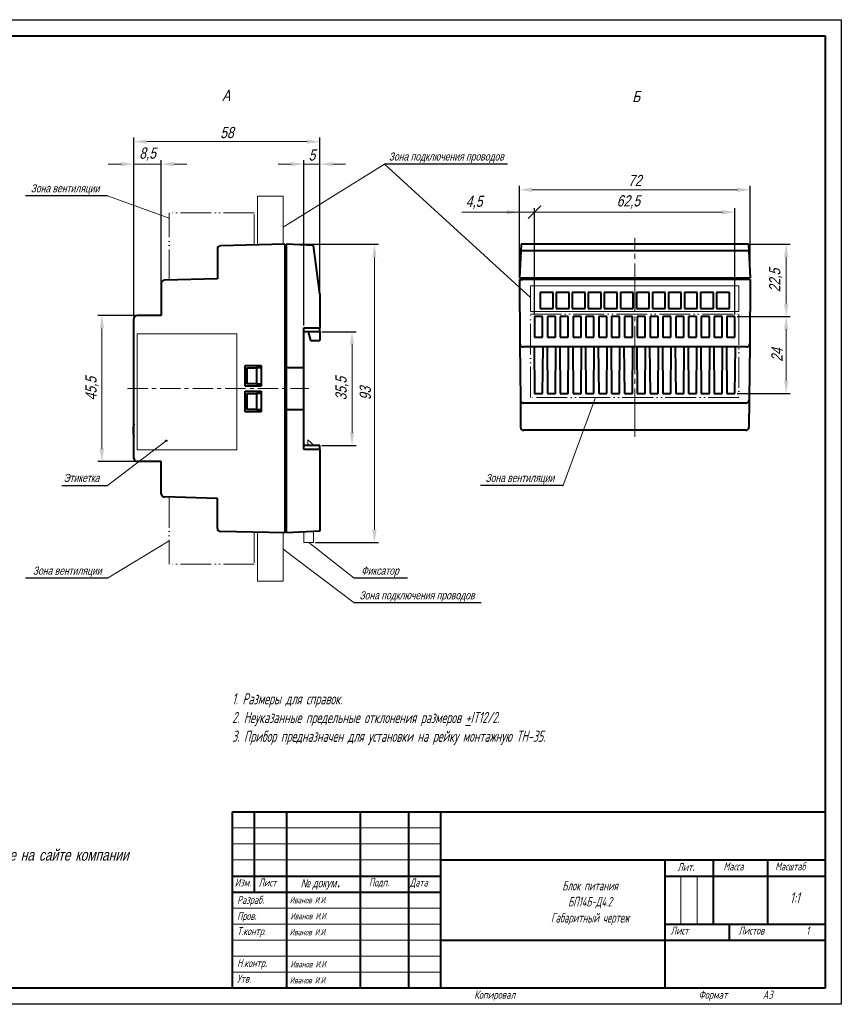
# Model space of a CAD drawing. Header units: millimetres. Extents: x 2146 to 2591, y 1129 to 1436.
# Tile 15 of 15: x 2335 to 2591, y 1129 to 1436. Entities that reach past the tile are written whole.
import ezdxf
from ezdxf.lldxf.tags import DXFTag

# ---------------------------------------------------------------- set-up
doc = ezdxf.new("R2010")
doc.units = ezdxf.units.MM
for name, pattern in [('ACAD_ISO05W100', [33, 24, -3, 0, -3, 0, -3]), ('CENTER', [10.16, 6.35, -1.27, 1.27, -1.27]), ('K5LT_AXLED', [19.5, 15, -1.5, 1.5, -1.5])]:
    doc.linetypes.add(name, pattern=pattern)
for name, color, linetype, lineweight in [('help', 4, 'New Line1', 15), ('main', 5, 'Continuous', 40), ('size', 7, 'Continuous', 13), ('text', 7, 'Continuous', 18), ('ОСЕВЫЕ', 1, 'CENTER', 15)]:
    doc.layers.add(name, color=color, linetype=linetype, lineweight=lineweight)
doc.layers.add('ФОРМАТ', color=7, linetype='Continuous')
doc.styles.add('gost2304', font='gost_ptb.shx', dxfattribs={"width": 0.8, "oblique": 15, "height": 2.5})
doc.styles.add('K5_TEXTSTYLE', font='win_eskd.shx', dxfattribs={"width": 0.8, "oblique": 15, "height": 3.5})
doc.styles.add('KTEXTSTYLE', font='GOST_AU.SHX', dxfattribs={"width": 0.96, "height": 5})
doc.styles.add('Штамп 5', font='win_eskd.shx', dxfattribs={"width": 0.8, "oblique": 15, "height": 5})
tags = doc.linetypes.add('New Line1', pattern=[0.8, 0.5, -0.3]).pattern_tags.tags
tags[6:7] = [DXFTag(74, 4), DXFTag(75, 0), DXFTag(340, '0'), DXFTag(46, 1.0), DXFTag(50, 0.0), DXFTag(44, 0.0), DXFTag(45, 0.0)]
tags[4:5] = [DXFTag(74, 4), DXFTag(75, 0), DXFTag(340, '0'), DXFTag(46, 1.0), DXFTag(50, 0.0), DXFTag(44, 0.0), DXFTag(45, 0.0)]
doc.dimstyles.new('ISO-25', dxfattribs={"dimtxt": 3.5, "dimasz": 4, "dimexe": 1.25, "dimexo": 0.625, "dimgap": 1, "dimtad": 1, "dimdec": 1, "dimrnd": 0.5, "dimtxsty": 'K5_TEXTSTYLE', "dimcen": 0, "dimclrd": 256, "dimclrt": 256, "dimadec": 0, "dimazin": 2, "dimtfac": 1, "dimtdec": 1, "dimtmove": 0, "dimatfit": 1, "dimfxl": 1, "dimlwd": -1, "dimarcsym": 2})

# ---------------------------------------------------------------- blocks, each defined once
blk = doc.blocks.new('*D11')
at = {"layer": 'Defpoints', "color": 0, "transparency": 16777216}
for p in [(2428.22, 1338.45), (2428.22, 1302.95), (2438.22, 1302.95)]:
    blk.add_point(p, dxfattribs=at)
at = {"layer": 'size', "color": 0, "lineweight": -2, "transparency": 16777216}
for p, q in [((2428.84, 1338.45), (2439.47, 1338.45)), ((2428.84, 1302.95), (2439.47, 1302.95))]:
    blk.add_line(p, q, dxfattribs=at)
at = {"layer": 'size', "transparency": 16777216}
blk.add_line((2438.22, 1334.45), (2438.22, 1306.95), dxfattribs=at)
for points in [[(2438.88, 1334.45), (2437.55, 1334.45), (2438.22, 1338.45)], [(2437.55, 1306.95), (2438.88, 1306.95), (2438.22, 1302.95)]]:
    blk.add_solid(points, dxfattribs=at)
at = {"layer": 'size', "linetype": 'ACAD_ISO05W100', "transparency": 16777216, "insert": (2435.12, 1320.7), "char_height": 3.5, "attachment_point": 5, "rotation": 90, "style": 'K5_TEXTSTYLE'}
blk.add_mtext('35,5', dxfattribs=at)
blk = doc.blocks.new('*D12')
at = {"layer": 'Defpoints', "color": 0, "transparency": 16777216}
for p in [(2428.22, 1390.7), (2423.22, 1339.7), (2428.22, 1339.7)]:
    blk.add_point(p, dxfattribs=at)
at = {"layer": 'size', "color": 0, "lineweight": -2, "transparency": 16777216}
for p, q in [((2423.22, 1340.33), (2423.22, 1391.95)), ((2428.22, 1340.33), (2428.22, 1391.95))]:
    blk.add_line(p, q, dxfattribs=at)
at = {"layer": 'size', "transparency": 16777216}
for p, q in [((2419.22, 1390.7), (2415.22, 1390.7)), ((2423.22, 1390.7), (2428.22, 1390.7)), ((2432.22, 1390.7), (2436.22, 1390.7))]:
    blk.add_line(p, q, dxfattribs=at)
for points in [[(2419.22, 1390.04), (2419.22, 1391.37), (2423.22, 1390.7)], [(2432.22, 1391.37), (2432.22, 1390.04), (2428.22, 1390.7)]]:
    blk.add_solid(points, dxfattribs=at)
at = {"layer": 'size', "linetype": 'ACAD_ISO05W100', "transparency": 16777216, "insert": (2425.72, 1393.52), "char_height": 3.5, "attachment_point": 5, "style": 'K5_TEXTSTYLE'}
blk.add_mtext('5', dxfattribs=at)
blk = doc.blocks.new('*D13')
at = {"layer": 'Defpoints', "color": 0, "transparency": 16777216}
for p in [(2371.22, 1343.45), (2360.22, 1297.95), (2371.22, 1297.95)]:
    blk.add_point(p, dxfattribs=at)
at = {"layer": 'size', "color": 0, "lineweight": -2, "transparency": 16777216}
for p, q in [((2370.59, 1343.45), (2358.97, 1343.45)), ((2370.59, 1297.95), (2358.97, 1297.95))]:
    blk.add_line(p, q, dxfattribs=at)
at = {"layer": 'size', "transparency": 16777216}
blk.add_line((2360.22, 1339.45), (2360.22, 1301.95), dxfattribs=at)
for points in [[(2360.88, 1339.45), (2359.55, 1339.45), (2360.22, 1343.45)], [(2359.55, 1301.95), (2360.88, 1301.95), (2360.22, 1297.95)]]:
    blk.add_solid(points, dxfattribs=at)
at = {"layer": 'size', "linetype": 'ACAD_ISO05W100', "transparency": 16777216, "insert": (2357.12, 1320.7), "char_height": 3.5, "attachment_point": 5, "rotation": 90, "style": 'K5_TEXTSTYLE'}
blk.add_mtext('45,5', dxfattribs=at)
blk = doc.blocks.new('*D17')
at = {"layer": 'Defpoints', "color": 0, "transparency": 16777216}
for p in [(2378.72, 1390.7), (2370.22, 1342.45), (2378.72, 1343.45)]:
    blk.add_point(p, dxfattribs=at)
at = {"layer": 'size', "color": 0, "lineweight": -2, "transparency": 16777216}
for p, q in [((2370.22, 1343.08), (2370.22, 1391.95)), ((2378.72, 1344.08), (2378.72, 1391.95))]:
    blk.add_line(p, q, dxfattribs=at)
at = {"layer": 'size', "transparency": 16777216}
for p, q in [((2366.22, 1390.7), (2362.22, 1390.7)), ((2370.22, 1390.7), (2378.72, 1390.7)), ((2382.72, 1390.7), (2386.72, 1390.7))]:
    blk.add_line(p, q, dxfattribs=at)
for points in [[(2366.22, 1390.04), (2366.22, 1391.37), (2370.22, 1390.7)], [(2382.72, 1391.37), (2382.72, 1390.04), (2378.72, 1390.7)]]:
    blk.add_solid(points, dxfattribs=at)
at = {"layer": 'size', "linetype": 'ACAD_ISO05W100', "transparency": 16777216, "insert": (2374.47, 1393.8), "char_height": 3.5, "attachment_point": 5, "style": 'K5_TEXTSTYLE'}
blk.add_mtext('8,5', dxfattribs=at)
blk = doc.blocks.new('*D18')
at = {"layer": 'Defpoints', "color": 0, "transparency": 16777216}
for p in [(2370.22, 1397.7), (2428.22, 1350.26), (2370.22, 1342.45)]:
    blk.add_point(p, dxfattribs=at)
at = {"layer": 'size', "color": 0, "lineweight": -2, "transparency": 16777216}
for p, q in [((2370.22, 1343.08), (2370.22, 1398.95)), ((2428.22, 1350.88), (2428.22, 1398.95))]:
    blk.add_line(p, q, dxfattribs=at)
at = {"layer": 'size', "transparency": 16777216}
blk.add_line((2424.22, 1397.7), (2374.22, 1397.7), dxfattribs=at)
for points in [[(2374.22, 1398.37), (2374.22, 1397.04), (2370.22, 1397.7)], [(2424.22, 1397.04), (2424.22, 1398.37), (2428.22, 1397.7)]]:
    blk.add_solid(points, dxfattribs=at)
at = {"layer": 'size', "linetype": 'ACAD_ISO05W100', "transparency": 16777216, "insert": (2399.22, 1400.52), "char_height": 3.5, "attachment_point": 5, "style": 'K5_TEXTSTYLE'}
blk.add_mtext('58', dxfattribs=at)
blk = doc.blocks.new('*D22')
at = {"layer": 'Defpoints', "color": 0, "transparency": 16777216}
for p in [(2562.4, 1382.69), (2490.4, 1355.2), (2562.4, 1355.2)]:
    blk.add_point(p, dxfattribs=at)
at = {"layer": 'size', "color": 0, "lineweight": -2, "transparency": 16777216}
for p, q in [((2490.4, 1355.83), (2490.4, 1383.94)), ((2562.4, 1355.83), (2562.4, 1383.94))]:
    blk.add_line(p, q, dxfattribs=at)
at = {"layer": 'size', "transparency": 16777216}
blk.add_line((2494.4, 1382.69), (2558.4, 1382.69), dxfattribs=at)
for points in [[(2494.4, 1383.36), (2494.4, 1382.03), (2490.4, 1382.69)], [(2558.4, 1382.03), (2558.4, 1383.36), (2562.4, 1382.69)]]:
    blk.add_solid(points, dxfattribs=at)
at = {"layer": 'size', "linetype": 'ACAD_ISO05W100', "transparency": 16777216, "insert": (2526.4, 1385.58), "char_height": 3.5, "attachment_point": 5, "style": 'K5_TEXTSTYLE'}
blk.add_mtext('72', dxfattribs=at)
blk = doc.blocks.new('_Oblique')
at = {"color": 0, "linetype": 'ByBlock', "lineweight": -2}
blk.add_line((-0.5, -0.5), (0.5, 0.5), dxfattribs=at)
blk = doc.blocks.new('*D23')
at = {"layer": 'Defpoints', "color": 0, "transparency": 16777216}
for p in [(2557.65, 1375.69), (2495.15, 1343.2), (2557.65, 1343.2)]:
    blk.add_point(p, dxfattribs=at)
at = {"layer": 'size', "color": 0, "lineweight": -2, "transparency": 16777216}
for p, q in [((2495.15, 1343.83), (2495.15, 1376.94)), ((2557.65, 1343.83), (2557.65, 1376.94))]:
    blk.add_line(p, q, dxfattribs=at)
at = {"layer": 'size', "transparency": 16777216}
blk.add_line((2495.15, 1375.69), (2553.65, 1375.69), dxfattribs=at)
blk.add_solid([(2553.65, 1375.03), (2553.65, 1376.36), (2557.65, 1375.69)], dxfattribs=at)
at = {"layer": 'size', "transparency": 16777216, "xscale": 4, "yscale": 4, "zscale": 4, "rotation": 180}
blk.add_blockref('_Oblique', (2495.15, 1375.69), dxfattribs=at)
at = {"layer": 'size', "linetype": 'ACAD_ISO05W100', "transparency": 16777216, "insert": (2524.4, 1378.93), "char_height": 3.5, "attachment_point": 5, "style": 'K5_TEXTSTYLE'}
blk.add_mtext('62,5', dxfattribs=at)
blk = doc.blocks.new('*D24')
at = {"layer": 'Defpoints', "color": 0, "transparency": 16777216}
for p in [(2557.65, 1343.2), (2557.65, 1319.2), (2573.62, 1319.2)]:
    blk.add_point(p, dxfattribs=at)
at = {"layer": 'size', "color": 0, "lineweight": -2, "transparency": 16777216}
for p, q in [((2558.28, 1343.2), (2574.87, 1343.2)), ((2558.28, 1319.2), (2574.87, 1319.2))]:
    blk.add_line(p, q, dxfattribs=at)
at = {"layer": 'size', "transparency": 16777216}
blk.add_line((2573.62, 1339.2), (2573.62, 1323.2), dxfattribs=at)
for points in [[(2574.28, 1339.2), (2572.95, 1339.2), (2573.62, 1343.2)], [(2572.95, 1323.2), (2574.28, 1323.2), (2573.62, 1319.2)]]:
    blk.add_solid(points, dxfattribs=at)
at = {"layer": 'size', "linetype": 'ACAD_ISO05W100', "transparency": 16777216, "insert": (2570.73, 1331.2), "char_height": 3.5, "attachment_point": 5, "rotation": 90, "style": 'K5_TEXTSTYLE'}
blk.add_mtext('24', dxfattribs=at)
blk = doc.blocks.new('*D25')
at = {"layer": 'Defpoints', "color": 0, "transparency": 16777216}
for p in [(2495.15, 1375.69), (2490.4, 1355.2), (2495.15, 1343.2)]:
    blk.add_point(p, dxfattribs=at)
at = {"layer": 'size', "transparency": 16777216}
for p, q in [((2490.4, 1375.69), (2472.42, 1375.69)), ((2486.4, 1375.69), (2482.4, 1375.69)), ((2490.4, 1375.69), (2495.15, 1375.69))]:
    blk.add_line(p, q, dxfattribs=at)
at = {"layer": 'size', "color": 0, "lineweight": -2, "transparency": 16777216}
for p, q in [((2490.4, 1355.83), (2490.4, 1376.94)), ((2495.15, 1343.83), (2495.15, 1376.94))]:
    blk.add_line(p, q, dxfattribs=at)
at = {"layer": 'size', "transparency": 16777216}
blk.add_solid([(2486.4, 1375.03), (2486.4, 1376.36), (2490.4, 1375.69)], dxfattribs=at)
at = {"layer": 'size', "transparency": 16777216, "xscale": 4, "yscale": 4, "zscale": 4, "rotation": 180}
blk.add_blockref('_Oblique', (2495.15, 1375.69), dxfattribs=at)
at = {"layer": 'size', "linetype": 'ACAD_ISO05W100', "transparency": 16777216, "insert": (2476.29, 1378.79), "char_height": 3.5, "attachment_point": 5, "style": 'K5_TEXTSTYLE'}
blk.add_mtext('4,5', dxfattribs=at)
blk = doc.blocks.new('*D26')
at = {"layer": 'Defpoints', "color": 0, "transparency": 16777216}
for p in [(2561.85, 1365.7), (2573.62, 1365.7), (2557.65, 1343.2)]:
    blk.add_point(p, dxfattribs=at)
at = {"layer": 'size', "color": 0, "lineweight": -2, "transparency": 16777216}
for p, q in [((2562.48, 1365.7), (2574.87, 1365.7)), ((2558.28, 1343.2), (2574.87, 1343.2))]:
    blk.add_line(p, q, dxfattribs=at)
at = {"layer": 'size', "transparency": 16777216}
blk.add_line((2573.62, 1347.2), (2573.62, 1361.7), dxfattribs=at)
for points in [[(2574.28, 1361.7), (2572.95, 1361.7), (2573.62, 1365.7)], [(2572.95, 1347.2), (2574.28, 1347.2), (2573.62, 1343.2)]]:
    blk.add_solid(points, dxfattribs=at)
at = {"layer": 'size', "linetype": 'ACAD_ISO05W100', "transparency": 16777216, "insert": (2570.38, 1354.45), "char_height": 3.5, "attachment_point": 5, "rotation": 90, "style": 'K5_TEXTSTYLE'}
blk.add_mtext('22,5', dxfattribs=at)
blk = doc.blocks.new('*D27')
at = {"layer": 'Defpoints', "color": 0, "transparency": 16777216}
for p in [(2417.72, 1365.7), (2426.22, 1272.7), (2445.22, 1272.7)]:
    blk.add_point(p, dxfattribs=at)
at = {"layer": 'size', "color": 0, "lineweight": -2, "ltscale": 0.4, "transparency": 16777216}
for p, q in [((2418.34, 1365.7), (2446.47, 1365.7)), ((2426.84, 1272.7), (2446.47, 1272.7))]:
    blk.add_line(p, q, dxfattribs=at)
at = {"layer": 'size', "ltscale": 0.4, "transparency": 16777216}
blk.add_line((2445.22, 1361.7), (2445.22, 1276.7), dxfattribs=at)
at = {"layer": 'size', "transparency": 16777216}
for points in [[(2445.88, 1361.7), (2444.55, 1361.7), (2445.22, 1365.7)], [(2444.55, 1276.7), (2445.88, 1276.7), (2445.22, 1272.7)]]:
    blk.add_solid(points, dxfattribs=at)
at = {"layer": 'size', "linetype": 'ACAD_ISO05W100', "transparency": 16777216, "insert": (2442.37, 1319.2), "char_height": 3.5, "attachment_point": 5, "rotation": 90, "style": 'K5_TEXTSTYLE'}
blk.add_mtext('93', dxfattribs=at)

msp = doc.modelspace()

# ---------------------------------------------------------------- hatches: boundary and pattern name
at = {"layer": 'help', "lineweight": 25, "ltscale": 5}
h = msp.add_hatch(color=256, dxfattribs=at)
h.dxf.hatch_style = 1
h.paths.add_polyline_path([(2380.09, 1304.44, 1), (2380.49, 1304.44, 1)])

# ---------------------------------------------------------------- linework, layer by layer
at = {"layer": 'help', "linetype": 'ByBlock'}
for p, q in [((2448.31, 1390.7), (2416.72, 1371.08)), ((2448.31, 1390.7), (2493.92, 1349.16)), ((2503.95, 1290.27), (2514.11, 1317.95)), ((2361.99, 1290.48), (2380.29, 1304.44)), ((2438.85, 1261.57), (2424.72, 1272.7)), ((2438.85, 1253.88), (2416.72, 1270.59))]:
    msp.add_line(p, q, dxfattribs=at)
at = {"layer": 'help', "linetype": 'ByBlock', "lineweight": -2, "ltscale": 2}
for p, q in [((2486.7, 1390.7), (2448.31, 1390.7)), ((2361.99, 1380.78), (2336.37, 1380.78)), ((2347.68, 1290.48), (2361.99, 1290.48)), ((2503.95, 1290.48), (2478.33, 1290.48)), ((2361.99, 1261.57), (2336.37, 1261.57)), ((2455.54, 1261.57), (2438.85, 1261.57)), ((2478.47, 1253.88), (2438.85, 1253.88))]:
    msp.add_line(p, q, dxfattribs=at)
at = {"layer": 'help', "linetype": 'ByBlock', "ltscale": 0.4}
for p, q in [((2361.99, 1380.78), (2381.19, 1373.8)), ((2361.99, 1261.57), (2381.19, 1273.28))]:
    msp.add_line(p, q, dxfattribs=at)
at = {"layer": 'help', "ltscale": 5}
for p, q in [((2416.72, 1380.7), (2408.72, 1380.7)), ((2408.72, 1380.7), (2408.72, 1365.46)), ((2416.72, 1365.7), (2416.72, 1380.7)), ((2408.72, 1260.7), (2408.72, 1275.94)), ((2416.72, 1275.7), (2416.72, 1260.7)), ((2416.72, 1260.7), (2408.72, 1260.7))]:
    msp.add_line(p, q, dxfattribs=at)
at = {"layer": 'help', "linetype": 'ACAD_ISO05W100', "ltscale": 0.4}
for p, q in [((2381.19, 1354.48), (2381.19, 1375.46)), ((2407.72, 1375.46), (2381.19, 1375.46)), ((2407.72, 1365.46), (2407.72, 1375.46)), ((2493.9, 1343.95), (2558.9, 1343.95)), ((2493.9, 1317.95), (2493.9, 1343.95)), ((2558.9, 1343.95), (2558.9, 1317.95)), ((2558.9, 1317.95), (2493.9, 1317.95)), ((2381.19, 1286.92), (2381.19, 1265.94)), ((2407.72, 1275.94), (2407.72, 1265.94)), ((2407.72, 1265.94), (2381.19, 1265.94))]:
    msp.add_line(p, q, dxfattribs=at)
at = {"layer": 'help', "linetype": 'New Line1', "ltscale": 5}
for p, q in [((2558.9, 1352.71), (2493.92, 1352.71)), ((2493.92, 1344.71), (2493.92, 1352.71)), ((2558.9, 1344.71), (2558.9, 1352.71)), ((2493.92, 1344.71), (2558.9, 1344.71))]:
    msp.add_line(p, q, dxfattribs=at)
at = {"layer": 'help', "linetype": 'ByBlock', "lineweight": 25, "ltscale": 5}
msp.add_circle((2380.29, 1304.44), 0.2, dxfattribs=at)
at = {"layer": 'main'}
for p, q in [((2396.22, 1364.23), (2396.22, 1354.95)), ((2417.22, 1365.7), (2397.19, 1365.23)), ((2417.22, 1365.7), (2417.22, 1275.7)), ((2417.72, 1365.2), (2417.22, 1365.2)), ((2417.72, 1365.7), (2417.72, 1275.7)), ((2426.21, 1365.28), (2417.72, 1365.7)), ((2428.22, 1350.26), (2426.21, 1365.28)), ((2490.95, 1365.7), (2490.4, 1355.2)), ((2561.96, 1363.7), (2490.85, 1363.7)), ((2561.85, 1365.7), (2490.95, 1365.7)), ((2561.85, 1365.7), (2562.4, 1355.2)), ((2396.22, 1354.95), (2379.69, 1354.48)), ((2490.4, 1355.2), (2562.4, 1355.2)), ((2490.4, 1354.7), (2490.58, 1334.69)), ((2490.4, 1354.7), (2491.4, 1354.7)), ((2490.9, 1355.2), (2490.9, 1354.7)), ((2562.4, 1354.7), (2491.4, 1354.7)), ((2557.23, 1354.7), (2495.57, 1354.7)), ((2530.57, 1354.7), (2496.57, 1354.7)), ((2561.9, 1355.2), (2561.9, 1354.7)), ((2562.4, 1354.7), (2562.23, 1334.69)), ((2378.72, 1353.48), (2378.72, 1343.45)), ((2428.22, 1350.26), (2428.22, 1339.7)), ((2496.9, 1350.7), (2496.9, 1345.7)), ((2500.9, 1350.7), (2496.9, 1350.7)), ((2500.9, 1345.7), (2500.9, 1350.7)), ((2505.9, 1350.7), (2501.9, 1350.7)), ((2501.9, 1350.7), (2501.9, 1345.7)), ((2505.9, 1345.7), (2505.9, 1350.7)), ((2506.9, 1350.7), (2506.9, 1345.7)), ((2510.9, 1350.7), (2506.9, 1350.7)), ((2510.9, 1345.7), (2510.9, 1350.7)), ((2511.9, 1350.7), (2511.9, 1345.7)), ((2515.9, 1350.7), (2511.9, 1350.7)), ((2515.9, 1345.7), (2515.9, 1350.7)), ((2520.9, 1350.7), (2516.9, 1350.7)), ((2516.9, 1350.7), (2516.9, 1345.7)), ((2520.9, 1345.7), (2520.9, 1350.7)), ((2525.9, 1350.7), (2521.9, 1350.7)), ((2521.9, 1350.7), (2521.9, 1345.7)), ((2525.9, 1345.7), (2525.9, 1350.7)), ((2530.9, 1350.7), (2526.9, 1350.7)), ((2526.9, 1350.7), (2526.9, 1345.7)), ((2530.9, 1345.7), (2530.9, 1350.7)), ((2535.9, 1350.7), (2531.9, 1350.7)), ((2531.9, 1350.7), (2531.9, 1345.7)), ((2535.9, 1345.7), (2535.9, 1350.7)), ((2540.9, 1350.7), (2536.9, 1350.7)), ((2536.9, 1350.7), (2536.9, 1345.7)), ((2540.9, 1345.7), (2540.9, 1350.7)), ((2541.9, 1350.7), (2541.9, 1345.7)), ((2545.9, 1350.7), (2541.9, 1350.7)), ((2545.9, 1345.7), (2545.9, 1350.7)), ((2546.9, 1350.7), (2546.9, 1345.7)), ((2550.9, 1350.7), (2546.9, 1350.7)), ((2550.9, 1345.7), (2550.9, 1350.7)), ((2555.9, 1350.7), (2551.9, 1350.7)), ((2551.9, 1350.7), (2551.9, 1345.7)), ((2555.9, 1345.7), (2555.9, 1350.7)), ((2496.9, 1345.7), (2500.9, 1345.7)), ((2501.9, 1345.7), (2505.9, 1345.7)), ((2506.9, 1345.7), (2510.9, 1345.7)), ((2511.9, 1345.7), (2515.9, 1345.7)), ((2516.9, 1345.7), (2520.9, 1345.7)), ((2521.9, 1345.7), (2525.9, 1345.7)), ((2526.9, 1345.7), (2530.9, 1345.7)), ((2531.9, 1345.7), (2535.9, 1345.7)), ((2536.9, 1345.7), (2540.9, 1345.7)), ((2541.9, 1345.7), (2545.9, 1345.7)), ((2546.9, 1345.7), (2550.9, 1345.7)), ((2551.9, 1345.7), (2555.9, 1345.7)), ((2370.22, 1298.95), (2370.22, 1342.45)), ((2378.72, 1343.45), (2371.22, 1343.45)), ((2497.65, 1343.2), (2495.15, 1343.2)), ((2495.15, 1343.2), (2495.15, 1336.7)), ((2497.65, 1336.7), (2497.65, 1343.2)), ((2501.65, 1343.2), (2499.15, 1343.2)), ((2499.15, 1343.2), (2499.15, 1336.7)), ((2501.65, 1336.7), (2501.65, 1343.2)), ((2503.15, 1343.2), (2503.15, 1336.7)), ((2505.65, 1343.2), (2503.15, 1343.2)), ((2505.65, 1336.7), (2505.65, 1343.2)), ((2507.15, 1343.2), (2507.15, 1336.7)), ((2509.65, 1343.2), (2507.15, 1343.2)), ((2509.65, 1336.7), (2509.65, 1343.2)), ((2511.15, 1343.2), (2511.15, 1336.7)), ((2513.65, 1343.2), (2511.15, 1343.2)), ((2513.65, 1336.7), (2513.65, 1343.2)), ((2515.15, 1343.2), (2515.15, 1336.7)), ((2517.65, 1343.2), (2515.15, 1343.2)), ((2517.65, 1336.7), (2517.65, 1343.2)), ((2521.65, 1343.2), (2519.15, 1343.2)), ((2519.15, 1343.2), (2519.15, 1336.7)), ((2521.65, 1336.7), (2521.65, 1343.2)), ((2525.65, 1343.2), (2523.15, 1343.2)), ((2523.15, 1343.2), (2523.15, 1336.7)), ((2525.65, 1336.7), (2525.65, 1343.2)), ((2529.65, 1343.2), (2527.15, 1343.2)), ((2527.15, 1343.2), (2527.15, 1336.7)), ((2529.65, 1336.7), (2529.65, 1343.2)), ((2531.15, 1343.2), (2531.15, 1336.7)), ((2533.65, 1343.2), (2531.15, 1343.2)), ((2533.65, 1336.7), (2533.65, 1343.2)), ((2535.15, 1343.2), (2535.15, 1336.7)), ((2537.65, 1343.2), (2535.15, 1343.2)), ((2537.65, 1336.7), (2537.65, 1343.2)), ((2539.15, 1343.2), (2539.15, 1336.7)), ((2541.65, 1343.2), (2539.15, 1343.2)), ((2541.65, 1336.7), (2541.65, 1343.2)), ((2543.15, 1343.2), (2543.15, 1336.7)), ((2545.65, 1343.2), (2543.15, 1343.2)), ((2545.65, 1336.7), (2545.65, 1343.2)), ((2549.65, 1343.2), (2547.15, 1343.2)), ((2547.15, 1343.2), (2547.15, 1336.7)), ((2549.65, 1336.7), (2549.65, 1343.2)), ((2553.65, 1343.2), (2551.15, 1343.2)), ((2551.15, 1343.2), (2551.15, 1336.7)), ((2553.65, 1336.7), (2553.65, 1343.2)), ((2557.65, 1343.2), (2555.15, 1343.2)), ((2555.15, 1343.2), (2555.15, 1336.7)), ((2557.65, 1336.7), (2557.65, 1343.2)), ((2423.22, 1339.7), (2428.22, 1339.7)), ((2423.22, 1301.7), (2423.22, 1339.7)), ((2428.22, 1339.15), (2428.22, 1339.7)), ((2428.22, 1338.45), (2428.22, 1339.15)), ((2428.22, 1338.45), (2423.22, 1338.45)), ((2424.55, 1338.45), (2425.29, 1335.7)), ((2425.29, 1335.7), (2428.22, 1335.7)), ((2428.22, 1338.45), (2428.22, 1335.7)), ((2495.15, 1336.7), (2497.65, 1336.7)), ((2499.15, 1336.7), (2501.65, 1336.7)), ((2503.15, 1336.7), (2505.65, 1336.7)), ((2507.15, 1336.7), (2509.65, 1336.7)), ((2511.15, 1336.7), (2513.65, 1336.7)), ((2515.15, 1336.7), (2517.65, 1336.7)), ((2519.15, 1336.7), (2521.65, 1336.7)), ((2523.15, 1336.7), (2525.65, 1336.7)), ((2527.15, 1336.7), (2529.65, 1336.7)), ((2531.15, 1336.7), (2533.65, 1336.7)), ((2535.15, 1336.7), (2537.65, 1336.7)), ((2539.15, 1336.7), (2541.65, 1336.7)), ((2543.15, 1336.7), (2545.65, 1336.7)), ((2547.15, 1336.7), (2549.65, 1336.7)), ((2551.15, 1336.7), (2553.65, 1336.7)), ((2555.15, 1336.7), (2557.65, 1336.7)), ((2490.58, 1334.69), (2490.73, 1317.19)), ((2561.23, 1333.7), (2491.58, 1333.7)), ((2495.03, 1333.7), (2495.15, 1319.2)), ((2497.78, 1333.7), (2495.03, 1333.7)), ((2497.65, 1319.2), (2497.78, 1333.7)), ((2499.03, 1333.7), (2499.15, 1319.2)), ((2501.65, 1319.2), (2501.78, 1333.7)), ((2503.03, 1333.7), (2503.15, 1319.2)), ((2505.65, 1319.2), (2505.78, 1333.7)), ((2507.03, 1333.7), (2507.15, 1319.2)), ((2509.65, 1319.2), (2509.78, 1333.7)), ((2511.03, 1333.7), (2511.15, 1319.2)), ((2513.65, 1319.2), (2513.78, 1333.7)), ((2515.03, 1333.7), (2515.15, 1319.2)), ((2517.78, 1333.7), (2515.03, 1333.7)), ((2517.65, 1319.2), (2517.78, 1333.7)), ((2519.03, 1333.7), (2519.15, 1319.2)), ((2521.65, 1319.2), (2521.78, 1333.7)), ((2523.03, 1333.7), (2523.15, 1319.2)), ((2525.65, 1319.2), (2525.78, 1333.7)), ((2527.03, 1333.7), (2527.15, 1319.2)), ((2529.65, 1319.2), (2529.78, 1333.7)), ((2531.03, 1333.7), (2531.15, 1319.2)), ((2533.65, 1319.2), (2533.78, 1333.7)), ((2535.03, 1333.7), (2535.15, 1319.2)), ((2537.78, 1333.7), (2535.03, 1333.7)), ((2537.65, 1319.2), (2537.78, 1333.7)), ((2539.03, 1333.7), (2539.15, 1319.2)), ((2541.65, 1319.2), (2541.78, 1333.7)), ((2543.03, 1333.7), (2543.15, 1319.2)), ((2545.65, 1319.2), (2545.78, 1333.7)), ((2547.03, 1333.7), (2547.15, 1319.2)), ((2549.65, 1319.2), (2549.78, 1333.7)), ((2551.03, 1333.7), (2551.15, 1319.2)), ((2553.65, 1319.2), (2553.78, 1333.7)), ((2555.03, 1333.7), (2555.15, 1319.2)), ((2557.78, 1333.7), (2555.03, 1333.7)), ((2557.65, 1319.2), (2557.78, 1333.7)), ((2562.23, 1334.69), (2562.07, 1317.19)), ((2404.92, 1321.45), (2404.92, 1327.95)), ((2404.92, 1327.95), (2409.92, 1327.95)), ((2405.42, 1327.2), (2405.42, 1322.2)), ((2405.42, 1327.2), (2408.42, 1327.2)), ((2408.42, 1327.2), (2408.42, 1322.2)), ((2409.92, 1327.2), (2408.42, 1327.2)), ((2409.92, 1327.95), (2409.92, 1321.45)), ((2423.22, 1327.2), (2417.72, 1327.2)), ((2409.92, 1321.45), (2404.92, 1321.45)), ((2408.42, 1322.2), (2405.42, 1322.2)), ((2408.42, 1322.2), (2409.92, 1322.2)), ((2404.92, 1313.45), (2404.92, 1319.95)), ((2404.92, 1319.95), (2409.92, 1319.95)), ((2405.42, 1319.2), (2405.42, 1314.2)), ((2405.42, 1319.2), (2408.42, 1319.2)), ((2408.42, 1319.2), (2408.42, 1314.2)), ((2409.92, 1319.2), (2408.42, 1319.2)), ((2409.92, 1319.95), (2409.92, 1313.45)), ((2490.73, 1317.19), (2490.8, 1308.69)), ((2495.15, 1319.2), (2497.65, 1319.2)), ((2499.15, 1319.2), (2501.65, 1319.2)), ((2503.15, 1319.2), (2505.65, 1319.2)), ((2507.15, 1319.2), (2509.65, 1319.2)), ((2511.15, 1319.2), (2513.65, 1319.2)), ((2515.15, 1319.2), (2517.65, 1319.2)), ((2519.15, 1319.2), (2521.65, 1319.2)), ((2523.15, 1319.2), (2525.65, 1319.2)), ((2527.15, 1319.2), (2529.65, 1319.2)), ((2531.15, 1319.2), (2533.65, 1319.2)), ((2535.15, 1319.2), (2537.65, 1319.2)), ((2539.15, 1319.2), (2541.65, 1319.2)), ((2543.15, 1319.2), (2545.65, 1319.2)), ((2547.15, 1319.2), (2549.65, 1319.2)), ((2551.15, 1319.2), (2553.65, 1319.2)), ((2555.15, 1319.2), (2557.65, 1319.2)), ((2562.07, 1317.19), (2562, 1308.69)), ((2408.42, 1314.2), (2405.42, 1314.2)), ((2408.42, 1314.2), (2409.92, 1314.2)), ((2417.72, 1314.2), (2423.22, 1314.2)), ((2561.07, 1316.2), (2491.73, 1316.2)), ((2409.92, 1313.45), (2404.92, 1313.45)), ((2561, 1307.7), (2491.8, 1307.7)), ((2428.22, 1302.95), (2423.22, 1302.95)), ((2428.22, 1301.7), (2423.22, 1301.7)), ((2428.22, 1302.25), (2428.22, 1302.95)), ((2428.22, 1301.7), (2428.22, 1302.25)), ((2428.22, 1301.7), (2428.22, 1276.23)), ((2378.72, 1297.95), (2371.22, 1297.95)), ((2378.72, 1287.92), (2378.72, 1297.95)), ((2396.22, 1286.45), (2379.69, 1286.92)), ((2396.22, 1277.18), (2396.22, 1286.45)), ((2417.22, 1275.7), (2397.19, 1276.18)), ((2417.72, 1276.2), (2417.22, 1276.2)), ((2428.22, 1276.23), (2417.72, 1275.7))]:
    msp.add_line(p, q, dxfattribs=at)
at = {"layer": 'main', "linetype": 'New Line1', "lineweight": 20, "ltscale": 5}
for p, q in [((2424.42, 1302.95), (2424.42, 1304.7)), ((2424.43, 1304.7), (2424.42, 1304.7)), ((2424.43, 1304.7), (2426.22, 1303.2)), ((2426.32, 1302.95), (2426.22, 1303.2)), ((2423.22, 1275.96), (2423.22, 1272.7)), ((2426.22, 1276.12), (2426.22, 1272.7)), ((2426.22, 1272.7), (2423.22, 1272.7))]:
    msp.add_line(p, q, dxfattribs=at)
at = {"layer": 'main'}
for centre, radius, start, end in [((2397.22, 1364.23), 1, 91.3639, 180), ((2379.72, 1353.48), 1, 91.6366, 180), ((2371.22, 1342.45), 1, 90, 180), ((2491.58, 1334.7), 1, 180.5, 270), ((2561.23, 1334.7), 1, 270, 359.5), ((2491.73, 1317.2), 1, 180.5, 270), ((2561.07, 1317.2), 1, 270, 359.5), ((2375.99, 1307.7), 6.07, 161.7736, 180), ((2491.8, 1308.7), 1, 180.5, 270), ((2561, 1308.7), 1, 270, 359.5), ((2375.99, 1307.7), 6.07, 180, 198.2264), ((2371.22, 1298.95), 1, 180, 270), ((2379.72, 1287.92), 1, 180, 268.3634), ((2397.22, 1277.18), 1, 180, 268.6361)]:
    msp.add_arc(centre, radius, start, end, dxfattribs=at)
at = {"layer": 'text', "linetype": 'ByBlock'}
msp.add_lwpolyline([(2402.3, 1301.66), (2371.25, 1301.66), (2371.25, 1337.76), (2402.3, 1337.76)], close=True, dxfattribs=at)
at = {"layer": 'ОСЕВЫЕ', "linetype": 'K5LT_AXLED'}
msp.add_line((2526.4, 1305.7), (2526.4, 1367.7), dxfattribs=at)
at = {"layer": 'ОСЕВЫЕ'}
msp.add_line((2368.22, 1320.7), (2424.72, 1320.7), dxfattribs=at)
at = {"layer": 'ФОРМАТ', "linetype": 'ByBlock', "ltscale": 5}
for p, q in [((2145.81, 1435.73), (2590.81, 1435.73)), ((2590.81, 1435.73), (2590.81, 1128.73)), ((2590.81, 1128.73), (2145.81, 1128.73))]:
    msp.add_line(p, q, dxfattribs=at)
at = {"layer": 'ФОРМАТ', "linetype": 'ByBlock', "lineweight": 40, "ltscale": 5}
for p, q in [((2165.81, 1430.73), (2585.81, 1430.73)), ((2585.81, 1430.73), (2585.81, 1133.73)), ((2585.81, 1133.73), (2165.81, 1133.73))]:
    msp.add_line(p, q, dxfattribs=at)
at = {"layer": 'ФОРМАТ', "linetype": 'Continuous', "lineweight": 40}
for p, q in [((2400.81, 1188.73), (2585.81, 1188.73)), ((2400.81, 1188.73), (2400.81, 1133.73)), ((2407.81, 1163.73), (2407.81, 1188.73)), ((2417.81, 1188.73), (2417.81, 1133.73)), ((2440.81, 1188.73), (2440.81, 1133.73)), ((2455.81, 1188.73), (2455.81, 1133.73)), ((2465.81, 1188.73), (2465.81, 1133.73)), ((2465.81, 1173.73), (2585.81, 1173.73)), ((2535.81, 1173.73), (2535.81, 1133.73)), ((2550.81, 1173.73), (2550.81, 1153.73)), ((2567.81, 1173.73), (2567.81, 1153.73)), ((2400.81, 1168.73), (2465.81, 1168.73)), ((2535.81, 1168.73), (2585.81, 1168.73)), ((2400.81, 1163.73), (2465.81, 1163.73)), ((2535.81, 1153.73), (2585.81, 1153.73)), ((2555.81, 1153.73), (2555.81, 1148.73)), ((2465.81, 1148.73), (2585.81, 1148.73))]:
    msp.add_line(p, q, dxfattribs=at)
at = {"layer": 'ФОРМАТ', "linetype": 'Continuous', "lineweight": 0}
for p, q in [((2400.81, 1183.73), (2465.81, 1183.73)), ((2400.81, 1178.73), (2465.81, 1178.73)), ((2400.81, 1173.73), (2465.81, 1173.73)), ((2540.81, 1168.73), (2540.81, 1153.73)), ((2545.81, 1168.73), (2545.81, 1153.73)), ((2400.81, 1158.73), (2465.81, 1158.73)), ((2400.81, 1153.73), (2465.81, 1153.73)), ((2400.81, 1148.73), (2465.81, 1148.73)), ((2400.81, 1143.73), (2465.81, 1143.73)), ((2400.81, 1138.73), (2465.81, 1138.73))]:
    msp.add_line(p, q, dxfattribs=at)

# ---------------------------------------------------------------- texts
at = {"layer": 'help', "linetype": 'ByBlock', "lineweight": -2, "ltscale": 2, "char_height": 2.5, "attachment_point": 1, "style": 'K5_TEXTSTYLE'}
for s, width, insert in [('Зона подключения проводов', 64.6293, (2294.35, 1394.32)), ('Зона подключения проводов', 63.4839, (2449.7, 1394.32)), ('Зона вентиляции', 42.0252, (2338.02, 1384.4)), ('Этикетка', 25.7997, (2348.24, 1294.1)), ('Зона вентиляции', 42.0252, (2479.85, 1294.1)), ('Зона вентиляции', 42.0252, (2338.69, 1265.19)), ('Фиксатор', 22.5686, (2441.1, 1265.19)), ('Зона подключения проводов', 63.4839, (2440.55, 1257.5))]:
    msp.add_mtext_dynamic_manual_height_columns(s, width=width, gutter_width=17.5, heights=[0], dxfattribs=dict(at, insert=insert))
at = {"layer": 'text', "linetype": 'ByBlock', "ltscale": 5, "char_height": 3.5, "attachment_point": 1, "style": 'K5_TEXTSTYLE'}
for s, insert in [('А', (2397.71, 1413.87)), ('Б', (2525.61, 1413.53))]:
    msp.add_mtext_dynamic_manual_height_columns(s, width=5.8429, gutter_width=17.5, heights=[0], dxfattribs=dict(at, insert=insert))
at = {"layer": 'text', "insert": (2400.81, 1225.73), "char_height": 3.5, "attachment_point": 1, "style": 'KTEXTSTYLE'}
msp.add_mtext('{\\Fgost_ptb|c204;\\W0.8;\\Q15;1. Размеры для справок.\\Fgost_ptb|c0;\\P\\pxqj;2. \\Fgost_ptb|c204;Неуказанные предельные отклонения размеров \\Fgost_ptb|c0;\\L+\\lIT1\\Fgost_ptb|c204;2\\Fgost_ptb|c0;/2.\\Fgost_ptb|c204;^I^I\\P\\Fgost_ptb|c0;3\\Fgost_ptb|c204;. Прибор предназначен для установки на рейку монтажную ТН-35.}', dxfattribs=at)
at = {"layer": 'text', "insert": (2183.01, 1188.7), "char_height": 3.5, "width": 185.0092, "attachment_point": 1, "style": 'KTEXTSTYLE'}
msp.add_mtext('\\pxqj;{\\Fwin_eskd|c204;\\W0.8;\\Q15;4. Для охлаждения прибора предусмотрена перфорация сверху и снизу.\\P   4.1. Максимально допустимая температура окружающей среды: + 50%%dС.\\P5. 3D модель данного прибора представлена для скачивания в свободном доступе на сайте компании "ОВЕН" в разделе \\fArial|b0|i0|c204|p34;“\\Fwin_eskd|c204;В помощь специалистам\\fArial|b0|i0|c204|p34;”\\Fwin_eskd|c204; в формате *.STEP.\\Fgost_ptb|c204; }', dxfattribs=at)
at = {"layer": 'ФОРМАТ', "attachment_point": 1}
for s, insert, char_height, style in [('{\\Q15;\\W0.8;Лит\\H1.4x;\\W0.965;.}', (2539.68, 1173.77), 2.5, 'KTEXTSTYLE'), ('{\\Q15;\\W0.8;Масса}', (2554.05, 1172.98), 2.5, 'KTEXTSTYLE'), ('{\\Q15;\\W0.8;Масштаб}', (2570.16, 1172.98), 2.5, 'KTEXTSTYLE'), ('{\\Q15;\\W0.784;Изм.}', (2401.67, 1167.96), 2.5, 'KTEXTSTYLE'), ('{\\Q15;\\W0.8;Лист}', (2409.06, 1167.96), 2.5, 'KTEXTSTYLE'), ('{\\fArial|b0|i0|c0|p34;\\H0.71429x;№ \\Fwin_eskd|c204;докум\\H1.4x;\\W0.965;.}', (2422.17, 1168.73), 3.5, 'Штамп 5'), ('{\\Q15;\\W0.8;Подп.}', (2443.48, 1167.98), 2.5, 'KTEXTSTYLE'), ('{\\Q15;\\W0.8;Дата}', (2456.26, 1167.96), 2.5, 'KTEXTSTYLE'), ('\\pxqc;{\\H1.2x;\\Fgost_ptb|c204;\\W0.8;\\Q15;Блок питания\\PБП14Б-Д4.2\\PГабаритный чертеж}', (2500.25, 1167.23), 2.5, 'KTEXTSTYLE'), ('{\\Q15;\\W0.8;Разраб\\H1.4x;.}', (2402.39, 1163.54), 2.5, 'KTEXTSTYLE'), ('{\\Q15;\\W0.8;1:1}', (2574.78, 1163.7), 3.5, 'KTEXTSTYLE'), ('{\\Q15;\\W0.8;Пров\\H1.4x;.}', (2402.39, 1158.54), 2.5, 'KTEXTSTYLE'), ('{\\Q15;\\W0.8;Т.контр\\W0.965;.}', (2402.39, 1152.8), 2.5, 'KTEXTSTYLE'), ('{\\Q15;\\W0.8;Лист}', (2537.59, 1152.98), 2.5, 'KTEXTSTYLE'), ('{\\Q15;\\W0.8;Листов}', (2558.72, 1152.98), 2.5, 'KTEXTSTYLE'), ('{\\Q15;\\W0.8;1}', (2579.88, 1152.96), 2.5, 'KTEXTSTYLE'), ('{\\Q15;\\W0.8;Н.контр\\H1.4x;.}', (2402.39, 1143.84), 2.5, 'KTEXTSTYLE'), ('{\\Q15;\\W0.8;Утв.}', (2402.39, 1137.98), 2.5, 'KTEXTSTYLE'), ('{\\Q15;\\W0.965;Копировал}', (2476.31, 1132.98), 2.5, 'KTEXTSTYLE'), ('{\\Q15;\\W0.965;Формат}', (2546.31, 1132.98), 2.5, 'KTEXTSTYLE'), ('{\\Q15;\\W0.965;A3}', (2566.31, 1132.96), 2.5, 'KTEXTSTYLE')]:
    msp.add_mtext(s, dxfattribs=dict(at, insert=insert, char_height=char_height, style=style))
at = {"layer": 'ФОРМАТ', "char_height": 2, "attachment_point": 4, "style": 'gost2304'}
for insert, width in [((2418.8, 1161.23), 25.4383), ((2418.8, 1151.23), 20.2097), ((2419.01, 1141.23), 20)]:
    msp.add_mtext('Иванов И.И.', dxfattribs=dict(at, insert=insert, width=width))
at = {"layer": 'ФОРМАТ', "char_height": 2, "attachment_point": 4, "line_spacing_factor": 0.48, "style": 'gost2304'}
for insert, width in [((2419.01, 1156.23), 20), ((2418.8, 1136.23), 15.6055)]:
    msp.add_mtext('Иванов И.И.', dxfattribs=dict(at, insert=insert, width=width))

# ---------------------------------------------------------------- dimensions: what is measured, and where the dimension line sits
at = {"layer": 'size'}
for base, p1, p2, picture, middle in [((2370.22, 1397.7), (2428.22, 1350.26), (2370.22, 1342.45), '*D18', (2399.22, 1400.52)), ((2378.72, 1390.7), (2370.22, 1342.45), (2378.72, 1343.45), '*D17', (2374.47, 1393.8)), ((2562.4, 1382.69), (2490.4, 1355.2), (2562.4, 1355.2), '*D22', (2526.4, 1385.58))]:
    dim = msp.add_linear_dim(base=base, p1=p1, p2=p2, dimstyle='ISO-25', dxfattribs=at)
    dim.commit()
    dim.dimension.update_dxf_attribs({"geometry": picture, "text_midpoint": middle})
at = {"layer": 'size', "linetype": 'ByBlock'}
dim = msp.add_linear_dim(base=(2428.22, 1390.7), p1=(2423.22, 1339.7), p2=(2428.22, 1339.7), dimstyle='ISO-25', dxfattribs=at)
dim.commit()
dim.dimension.update_dxf_attribs({"geometry": '*D12', "text_midpoint": (2425.72, 1393.52)})
at = {"layer": 'size', "linetype": 'ACAD_ISO05W100'}
dim = msp.add_linear_dim(base=(2495.15176713, 1375.69322676), p1=(2490.40176713, 1355.20176507), p2=(2495.15176713, 1343.20176504), dimstyle='ISO-25', override={"dimblk2": 'Oblique', "dimsah": 1}, dxfattribs=at)
dim.commit()
dim.dimension.update_dxf_attribs({"geometry": '*D25', "text_midpoint": (2476.28948037, 1375.69322676), "dimtype": 160})
at = {"layer": 'size'}
dim = msp.add_linear_dim(base=(2557.65, 1375.69), p1=(2495.15, 1343.2), p2=(2557.65, 1343.2), dimstyle='ISO-25', override={"dimblk1": 'Oblique', "dimsah": 1}, dxfattribs=at)
dim.commit()
dim.dimension.update_dxf_attribs({"geometry": '*D23', "text_midpoint": (2524.4, 1378.93)})
at = {"layer": 'size', "ltscale": 0.4}
dim = msp.add_linear_dim(base=(2445.22, 1272.7), p1=(2417.72, 1365.7), p2=(2426.22, 1272.7), angle=90, dimstyle='ISO-25', dxfattribs=at)
dim.commit()
dim.dimension.update_dxf_attribs({"geometry": '*D27', "text_midpoint": (2442.37, 1319.2)})
at = {"layer": 'size', "linetype": 'ACAD_ISO05W100'}
for base, p2, picture, middle in [((2573.62, 1365.7), (2561.85, 1365.7), '*D26', (2570.38, 1354.45)), ((2573.62, 1319.2), (2557.65, 1319.2), '*D24', (2570.73, 1331.2))]:
    dim = msp.add_linear_dim(base=base, p1=(2557.65, 1343.2), p2=p2, angle=90, dimstyle='ISO-25', dxfattribs=at)
    dim.commit()
    dim.dimension.update_dxf_attribs({"geometry": picture, "text_midpoint": middle})
at = {"layer": 'size', "linetype": 'ByBlock'}
for base, p1, p2, picture, middle in [((2360.22, 1297.95), (2371.22, 1343.45), (2371.22, 1297.95), '*D13', (2357.12, 1320.7)), ((2438.22, 1302.95), (2428.22, 1338.45), (2428.22, 1302.95), '*D11', (2435.12, 1320.7))]:
    dim = msp.add_linear_dim(base=base, p1=p1, p2=p2, angle=90, dimstyle='ISO-25', dxfattribs=at)
    dim.commit()
    dim.dimension.update_dxf_attribs({"geometry": picture, "text_midpoint": middle})

doc.saveas('drawing.dxf')
